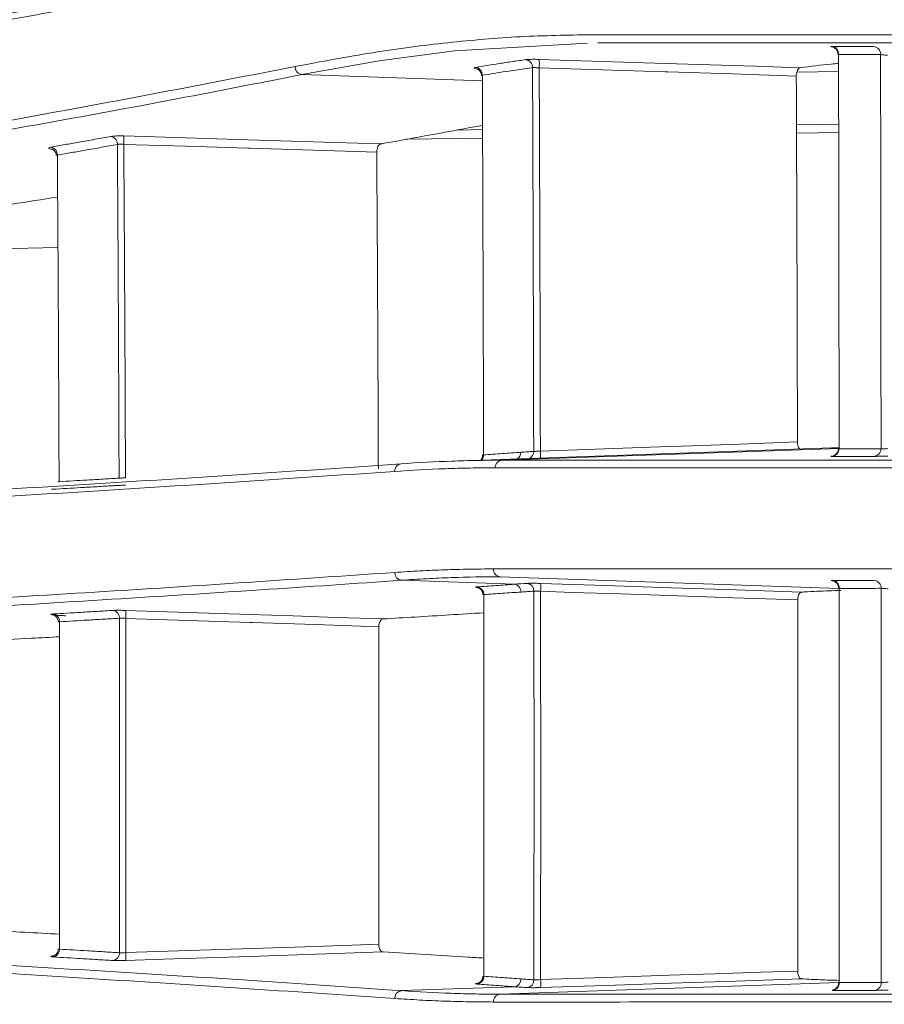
# Model space of a CAD drawing. Header units: millimetres. Extents: x 0 to 1118, y 0 to 864.
# Tile 25 of 256: x 227.72 to 233.31, y 103.33 to 109.7. Entities that reach past the tile are written whole.
import ezdxf

# ---------------------------------------------------------------- set-up
doc = ezdxf.new("R2010")
doc.units = ezdxf.units.MM
doc.styles.add('SLDTEXTSTYLE3', font='TXT', dxfattribs={"width": 0.605})
doc.dimstyles.new('SLDDIMSTYLE1', dxfattribs={"dimtxt": 3.175, "dimasz": 3.302, "dimexe": 0, "dimexo": 0.0625, "dimgap": 0.79375, "dimtad": 0, "dimtih": 1, "dimtoh": 1, "dimdec": 1, "dimlfac": 4, "dimrnd": 1e-09, "dimzin": 4, "dimdsep": 46, "dimtxsty": 'SLDTEXTSTYLE3', "dimsah": 1, "dimcen": 0.09, "dimadec": 0, "dimazin": 1, "dimtfac": 1, "dimtofl": 0, "dimtmove": 0, "dimatfit": 3, "dimfxl": 1, "dimfrac": 2, "dimtolj": 1, "dimtzin": 12, "dimarcsym": 0})

# ---------------------------------------------------------------- blocks, each defined once
blk = doc.blocks.new('_D_2')
at = {"color": 7, "linetype": 'Continuous', "lineweight": 0}
for p, q in [((261.2262, 133.1234), (154.0785, 133.1234)), ((155.6785, 133.1234), (155.6785, 107.5597)), ((155.6785, 77.1234), (155.6785, 102.687)), ((261.2262, 77.1234), (154.0785, 77.1234))]:
    blk.add_line(p, q, dxfattribs=at)
for points in [[(155.6785, 133.1234), (155.1705, 129.8214), (156.1865, 129.8214)], [(155.6785, 77.1234), (156.1865, 80.4254), (155.1705, 80.4254)]]:
    blk.add_solid(points, dxfattribs=at)
at = {"color": 7, "linetype": 'Continuous', "lineweight": 0, "insert": (150.2215, 106.7798), "char_height": 3.175, "attachment_point": 1, "style": 'SLDTEXTSTYLE3'}
blk.add_mtext('224.0', dxfattribs=at)

msp = doc.modelspace()

# ---------------------------------------------------------------- linework, layer by layer
at = {"color": 9, "linetype": 'Continuous', "lineweight": 0}
for p, q in [((233.0182, 109.3667), (232.7482, 109.362)), ((229.5457, 109.347), (230.7137, 109.3065)), ((230.5492, 108.9879), (230.715, 108.9905)), ((232.746, 109.0225), (233.0188, 109.0268)), ((233.0189, 108.9722), (232.7462, 108.9679)), ((230.7153, 108.936), (230.2216, 108.9282)), ((230.8387, 106.8522), (233.0216, 106.9284)), ((230.1905, 106.0756), (230.9212, 106.0501)), ((233.0223, 106.0219), (230.8289, 106.0985)), ((230.9212, 103.4466), (230.1905, 103.4211)), ((230.8289, 103.3983), (233.0223, 103.4748))]:
    msp.add_line(p, q, dxfattribs=at)
at = {"color": 7, "linetype": 'Continuous', "lineweight": 15}
for p, q in [((227.9684, 108.2272), (226.9294, 108.2073)), ((232.9728, 106.9321), (230.5241, 106.8466)), ((233.0216, 106.9333), (232.9728, 106.932))]:
    msp.add_line(p, q, dxfattribs=at)
at = {"color": 7, "linetype": 'Continuous', "lineweight": 15, "flags": 128}
msp.add_lwpolyline([(231.395, 109.5488), (230.5335, 109.5007), (230.0465, 109.4363), (229.5458, 109.347), (229.5457, 109.347), (229.5457, 109.347)], dxfattribs=at)
at = {"color": 9, "linetype": 'Continuous', "lineweight": 0, "flags": 128}
for points in [[(231.0816, 109.4446), (231.4889, 109.4317), (231.8962, 109.4187), (232.1883, 109.4094), (232.4804, 109.4), (232.7701, 109.3908)], [(232.7448, 109.3371), (232.329, 109.3504), (231.9132, 109.3636), (231.8962, 109.3642), (231.4889, 109.3771), (231.0816, 109.3901)], [(228.3942, 108.9494), (228.7955, 108.9372), (229.1967, 108.925), (229.4786, 108.9164), (229.7606, 108.9079), (230.0595, 108.8988)], [(230.0305, 108.8454), (229.6215, 108.8579), (229.2124, 108.8703), (229.1967, 108.8708), (228.7955, 108.883), (228.3942, 108.8951)], [(231.0891, 106.9114), (231.5048, 106.926), (231.9206, 106.9407), (232.0067, 106.9437), (232.3794, 106.9569), (232.7521, 106.97)], [(231.0904, 106.0553), (231.5124, 106.0412), (231.9344, 106.0272), (232.3563, 106.0131), (232.7783, 105.999)], [(232.7537, 105.9487), (232.3379, 105.9626), (231.9221, 105.9764), (231.6087, 105.9869), (231.2954, 105.9973), (231.0904, 106.0041)], [(228.4073, 105.8805), (228.8086, 105.8672), (229.2099, 105.854), (229.4889, 105.8448), (229.7678, 105.8356), (230.0727, 105.8255)], [(230.0435, 105.7755), (229.6345, 105.7889), (229.2254, 105.8024), (229.2099, 105.8029), (228.8086, 105.8161), (228.4073, 105.8294)], [(228.4073, 103.6674), (228.8163, 103.6808), (229.2254, 103.6943), (229.6345, 103.7078), (230.0435, 103.7213)], [(230.0727, 103.6712), (229.6413, 103.6569), (229.2099, 103.6427), (228.931, 103.6335), (228.6521, 103.6243), (228.4073, 103.6162)], [(231.0904, 103.4926), (231.5063, 103.5064), (231.9221, 103.5203), (232.2187, 103.5302), (232.5153, 103.54), (232.7537, 103.548)], [(232.7783, 103.4977), (232.3563, 103.4836), (231.9344, 103.4695), (231.5124, 103.4555), (231.0904, 103.4414)]]:
    msp.add_lwpolyline(points, dxfattribs=at)
at = {"color": 9, "linetype": 'Continuous', "lineweight": 0}
for centre, radius, start, end in [((232.9696, 109.4794), 0.0485, 356.13789, 85.20886), ((233.2414, 109.4795), 0.0486, 356.26589, 85.33654), ((230.9887, 109.3936), 0.0498, 357.27279, 82.39762), ((230.643, 109.4174), 0.4394, 356.44301, 3.55698), ((229.5538, 109.397), 0.0507, 178.17451, 260.85072), ((230.6634, 109.3437), 0.0502, 357.72335, 81.73856), ((228.3023, 108.8964), 0.0506, 357.82406, 79.53536), ((227.9179, 108.9223), 0.4771, 356.7391, 3.2609), ((227.9139, 108.828), 0.0506, 357.7288, 79.23655), ((230.6692, 106.8863), 0.0524, 320.23384, 0.40344), ((230.9131, 106.9024), 0.0499, 302.46264, 1.26216), ((230.9973, 106.9074), 0.0487, 295.8564, 1.89822), ((230.5292, 106.8831), 0.5606, 358.28397, 2.89277), ((232.9733, 106.9251), 0.0483, 274.65813, 1.29433), ((233.2446, 106.9251), 0.0484, 274.53937, 1.22669), ((230.1932, 106.7822), 0.0468, 94.63204, 182.96831), ((230.8432, 106.8045), 0.0479, 95.35668, 181.74868), ((230.1962, 106.1241), 0.0488, 177.62963, 263.23171), ((230.8335, 106.1463), 0.0481, 176.80227, 264.53835), ((230.9155, 106.0017), 0.0488, 357.73181, 83.31189), ((230.9986, 106.0073), 0.0487, 357.61965, 83.48054), ((230.6897, 106.0297), 0.4016, 356.34513, 3.65487), ((232.9739, 106.0255), 0.0484, 357.42031, 85.27134), ((233.2451, 106.0256), 0.0485, 357.51822, 85.3948), ((230.6743, 105.9847), 0.0488, 357.66445, 83.17746), ((227.9297, 105.8099), 0.0483, 356.85432, 81.50976), ((228.3176, 105.8327), 0.0484, 356.97467, 81.76415), ((227.9985, 105.8549), 0.4096, 356.42224, 3.57776), ((227.9297, 103.6869), 0.0483, 278.49024, 3.14568), ((228.3176, 103.664), 0.0484, 278.23585, 3.02533), ((227.9985, 103.6418), 0.4096, 356.42224, 3.57776), ((230.6743, 103.512), 0.0488, 276.82254, 2.33555), ((230.9155, 103.4951), 0.0488, 276.68811, 2.26819), ((230.9986, 103.4894), 0.0487, 276.51946, 2.38035), ((230.6897, 103.467), 0.4016, 356.34513, 3.65487), ((232.9739, 103.4712), 0.0484, 274.72866, 2.57969), ((233.2451, 103.4712), 0.0485, 274.60519, 2.48178), ((230.1962, 103.3726), 0.0488, 96.76829, 182.37037), ((230.8335, 103.3504), 0.0481, 95.46165, 183.19773)]:
    msp.add_arc(centre, radius, start, end, dxfattribs=at)
at = {"color": 7, "linetype": 'Continuous', "lineweight": 15}
for points, knots in [([(220.9487, 108.7726), (221.7463, 108.8694), (223.3456, 109.0634), (225.5462, 109.3855), (227.6306, 109.7294), (228.9251, 109.9732), (229.5422, 110.0966), (229.5422, 110.0966)], [0, 0, 0, 0, 0.2388414, 0.4789144, 0.739467, 0.999999, 1, 1, 1, 1]), ([(229.4996, 110.0492), (228.8661, 109.9267), (227.9158, 109.7429), (226.5207, 109.5056), (225.1224, 109.2824), (223.3117, 109.0171), (221.714, 108.8233), (220.9134, 108.7261)], [0, 0, 0, 0, 0.260563, 0.390802, 0.521156, 0.760032, 1, 1, 1, 1]), ([(229.5032, 109.3986), (229.671, 109.4302), (230.0065, 109.4933), (230.4912, 109.556), (230.963, 109.5967), (231.265, 109.6017), (231.4161, 109.6041)], [0, 0, 0, 0, 0.250788, 0.50158, 0.750695, 1, 1, 1, 1]), ([(231.4161, 109.6041), (232.0601, 109.6041), (233.3506, 109.6039), (234.9466, 109.6037), (236.0551, 109.6035), (236.7782, 109.6033), (237.2851, 109.6031), (237.7214, 109.603), (237.8545, 109.6028), (237.9211, 109.6027)], [0, 0, 0, 0, 0.186028, 0.372711, 0.558734, 0.652125, 0.74564, 0.872572, 1, 1, 1, 1]), ([(237.9693, 109.5526), (237.903, 109.5526), (237.77, 109.5526), (237.3342, 109.5526), (236.828, 109.5526), (236.1048, 109.5525), (234.9999, 109.5525), (233.3859, 109.5524), (232.1319, 109.5524), (231.4598, 109.5524), (231.4598, 109.5524)], [0, 0, 0, 0, 0.12693, 0.254417, 0.347356, 0.440426, 0.627335, 0.813335, 0.999999, 1, 1, 1, 1]), ([(232.972, 109.5268), (232.9718, 109.5268), (232.9714, 109.5269), (232.9725, 109.5267), (232.9748, 109.5263), (232.9799, 109.5251), (232.9888, 109.5215), (233.0005, 109.5132), (233.01, 109.4993), (233.0147, 109.486), (233.0137, 109.4789), (233.0136, 109.4777)], [0, 0, 0, 0, 0.040854, 0.100211, 0.14697, 0.20305, 0.329802, 0.503682, 0.732719, 0.95405, 1, 1, 1, 1]), ([(232.7701, 109.3908), (232.8372, 109.3994), (232.9205, 109.41), (233.0022, 109.4177), (233.0181, 109.4192)], [0, 0, 0, 0, 0.805231, 1, 1, 1, 1]), ([(233.018, 109.4762), (233.0165, 109.4765), (233.0141, 109.4771), (233.0146, 109.4774), (233.0148, 109.4775)], [0, 0, 0, 0, 0.6356, 1, 1, 1, 1]), ([(233.018, 109.4762), (233.0182, 109.3919), (233.0187, 109.1129), (233.0195, 108.6386), (233.0204, 108.0608), (233.0211, 107.4899), (233.0214, 107.1141), (233.0216, 106.9262)], [0, 0, 0, 0, 0.099288, 0.328831, 0.558402, 0.779189, 1, 1, 1, 1]), ([(220.9207, 108.0746), (221.3613, 108.127), (222.2434, 108.2318), (223.4844, 108.3961), (224.6722, 108.5648), (226.1133, 108.7853), (227.7631, 109.0613), (228.9226, 109.2861), (229.5032, 109.3986)], [0, 0, 0, 0, 0.130459, 0.261148, 0.391619, 0.522246, 0.760795, 1, 1, 1, 1]), ([(230.6797, 109.3832), (230.6798, 109.3832), (230.68, 109.3831), (230.6835, 109.3817), (230.6908, 109.3773), (230.7002, 109.3677), (230.7073, 109.3539), (230.7075, 109.3438), (230.7076, 109.3394)], [0, 0, 0, 0, 0.10737, 0.214995, 0.346853, 0.570212, 0.81365, 1, 1, 1, 1]), ([(232.7701, 109.3908), (232.767, 109.3897), (232.7607, 109.3876), (232.7525, 109.376), (232.7469, 109.3603), (232.7449, 109.3465), (232.7448, 109.339), (232.7448, 109.3371)], [0, 0, 0, 0, 0.250851, 0.5024, 0.732453, 0.932261, 1, 1, 1, 1]), ([(229.5457, 109.347), (229.5457, 109.347), (228.9811, 109.2339), (227.7988, 109.0102), (225.8047, 108.6744), (223.9376, 108.399), (222.2807, 108.1797), (221.3978, 108.0748), (220.956, 108.0223)], [0, 0, 0, 0, 0.000001, 0.2385511, 0.4777166, 0.7387929, 0.8692896, 1, 1, 1, 1]), ([(230.709, 109.3396), (230.7088, 109.3399), (230.7083, 109.3408), (230.7114, 109.3413), (230.7136, 109.3417)], [0, 0, 0, 0, 0.326081, 1, 1, 1, 1]), ([(230.7136, 109.3417), (230.7137, 109.3207), (230.7146, 109.106), (230.7163, 108.6975), (230.7184, 108.1051), (230.7202, 107.5015), (230.7211, 107.0916), (230.7216, 106.8867)], [0, 0, 0, 0, 0.025751, 0.262779, 0.499842, 0.749901, 1, 1, 1, 1]), ([(232.7448, 109.3371), (232.7455, 109.1624), (232.747, 108.7693), (232.7497, 107.9873), (232.7513, 107.3727), (232.7521, 106.9768), (232.7521, 106.97)], [0, 0, 0, 0, 0.221787, 0.498952, 0.991392, 1, 1, 1, 1]), ([(230.0595, 108.8988), (230.0617, 108.8991), (230.2854, 108.9386), (230.5012, 108.9786), (230.7149, 109.0181)], [0, 0, 0, 0, 0.0096794, 1, 1, 1, 1]), ([(227.9312, 108.8643), (227.9313, 108.8643), (227.9314, 108.8642), (227.935, 108.8626), (227.9422, 108.8578), (227.9511, 108.8474), (227.9571, 108.8342), (227.9566, 108.8254), (227.9565, 108.8224)], [0, 0, 0, 0, 0.108661, 0.226964, 0.37208, 0.607465, 0.865904, 1, 1, 1, 1]), ([(230.0595, 108.8988), (230.0552, 108.8971), (230.0475, 108.8942), (230.0381, 108.8813), (230.0323, 108.8658), (230.0306, 108.8528), (230.0305, 108.8464), (230.0305, 108.8454)], [0, 0, 0, 0, 0.3063016, 0.5364439, 0.7679452, 0.9648186, 1, 1, 1, 1]), ([(230.0305, 108.8454), (230.0317, 108.6743), (230.034, 108.3159), (230.0368, 107.787), (230.0392, 107.275), (230.0404, 106.9505), (230.0409, 106.7963)], [0, 0, 0, 0, 0.250942, 0.525479, 0.774498, 1, 1, 1, 1]), ([(227.9645, 108.826), (227.9641, 108.8259), (227.9608, 108.8252), (227.9574, 108.8241), (227.9579, 108.8228), (227.958, 108.8224)], [0, 0, 0, 0, 0.094893, 0.717229, 1, 1, 1, 1]), ([(227.9645, 108.826), (227.9656, 108.6595), (227.968, 108.309), (227.971, 107.7737), (227.9736, 107.236), (227.9749, 106.8824), (227.9756, 106.7134)], [0, 0, 0, 0, 0.236786, 0.498579, 0.760394, 1, 1, 1, 1]), ([(226.9633, 108.402), (227.1002, 108.422), (227.4431, 108.4721), (227.77, 108.5233), (227.9663, 108.5541)], [0, 0, 0, 0, 0.399493, 1, 1, 1, 1]), ([(232.7521, 106.97), (232.7523, 106.9649), (232.7528, 106.9549), (232.7564, 106.9415), (232.7617, 106.9313), (232.7664, 106.9257), (232.7692, 106.925), (232.7695, 106.925)], [0, 0, 0, 0, 0.232395, 0.46446, 0.705517, 0.972803, 1, 1, 1, 1]), ([(230.7155, 106.8865), (230.7156, 106.8836), (230.7161, 106.8753), (230.7115, 106.8632), (230.7056, 106.8559), (230.7031, 106.8528)], [0, 0, 0, 0, 0.2350284, 0.677005, 1, 1, 1, 1]), ([(230.7216, 106.8867), (230.7193, 106.8866), (230.7161, 106.8864), (230.7168, 106.8865), (230.7169, 106.8866)], [0, 0, 0, 0, 0.72751, 1, 1, 1, 1]), ([(233.0171, 106.9272), (233.0173, 106.9257), (233.0182, 106.9184), (233.0139, 106.9067), (233.0064, 106.8947), (232.9976, 106.8867), (232.9894, 106.8819), (232.9826, 106.8794), (232.9784, 106.8784), (232.9764, 106.8781), (232.9753, 106.8779), (232.9752, 106.8779), (232.9752, 106.8779)], [0, 0, 0, 0, 0.057963, 0.270438, 0.440877, 0.584483, 0.704461, 0.797866, 0.856128, 0.896463, 0.941411, 1, 1, 1, 1]), ([(233.0216, 106.9262), (233.0195, 106.9264), (233.0171, 106.9267), (233.018, 106.9272), (233.0181, 106.9273)], [0, 0, 0, 0, 0.855748, 1, 1, 1, 1]), ([(233.2484, 106.8769), (233.2503, 106.8769), (233.2569, 106.8769), (233.2747, 106.8772), (233.3039, 106.878), (233.3263, 106.8787), (233.3375, 106.8791)], [0, 0, 0, 0, 0.1193596, 0.4128092, 0.7064097, 1, 1, 1, 1]), ([(220.9694, 106.3437), (221.4114, 106.3612), (222.2952, 106.3961), (223.9584, 106.4695), (225.9608, 106.5681), (228.1779, 106.6944), (229.5428, 106.7837), (230.1894, 106.8289), (230.1894, 106.8289)], [0, 0, 0, 0, 0.119803, 0.239614, 0.48064, 0.740331, 0.999999, 1, 1, 1, 1]), ([(230.1894, 106.8289), (230.1894, 106.8289), (230.2991, 106.8366), (230.4627, 106.8453), (230.6782, 106.8512), (230.7854, 106.8522), (230.8387, 106.8522), (230.8387, 106.8522)], [0, 0, 0, 0, 0.00001, 0.497231, 0.748615, 0.99999, 1, 1, 1, 1]), ([(230.8387, 106.8522), (230.8388, 106.8522), (231.5363, 106.8521), (232.8455, 106.8521), (234.5411, 106.8521), (235.7223, 106.8521), (236.5116, 106.852), (237.1269, 106.852), (237.5704, 106.852), (237.8548, 106.852), (237.9273, 106.852), (237.9636, 106.852)], [0, 0, 0, 0, 0.000001, 0.177208, 0.355045, 0.532258, 0.621261, 0.710261, 0.854741, 0.927373, 1, 1, 1, 1]), ([(230.1464, 106.7798), (229.4806, 106.7349), (228.4819, 106.6676), (227.0003, 106.5808), (225.5073, 106.4988), (223.9272, 106.421), (222.2664, 106.3477), (221.3785, 106.3126), (220.9341, 106.295)], [0, 0, 0, 0, 0.259698, 0.389501, 0.519433, 0.759048, 0.879423, 1, 1, 1, 1]), ([(228.3222, 106.6871), (228.2878, 106.6851), (228.2189, 106.681), (228.1197, 106.6752), (228.0249, 106.6697), (227.9646, 106.6662), (227.9344, 106.6645)], [0, 0, 0, 0, 0.268538, 0.537079, 0.768539, 1, 1, 1, 1]), ([(227.9756, 106.7134), (227.9729, 106.7134), (227.9687, 106.7132), (227.969, 106.7134), (227.9691, 106.7135)], [0, 0, 0, 0, 0.6209589, 1, 1, 1, 1]), ([(228.3222, 106.6871), (228.3252, 106.6873), (228.3312, 106.6876), (228.343, 106.6882), (228.3567, 106.6888), (228.3718, 106.6894), (228.3881, 106.6901), (228.3993, 106.6905), (228.405, 106.6907)], [0, 0, 0, 0, 0.162306, 0.329146, 0.494463, 0.664579, 0.829893, 1, 1, 1, 1]), ([(227.9255, 106.6639), (227.9255, 106.6639), (227.9252, 106.6638), (227.9269, 106.664), (227.93, 106.6642), (227.9357, 106.6645), (227.9379, 106.6647)], [0, 0, 0, 0, 0.000103, 0.244466, 0.700334, 1, 1, 1, 1]), ([(220.9366, 105.6403), (221.4163, 105.6594), (222.3768, 105.6976), (223.72, 105.7578), (225.0005, 105.8196), (226.5477, 105.9005), (228.3099, 106.0019), (229.5343, 106.0847), (230.1475, 106.1261)], [0, 0, 0, 0, 0.130336, 0.260944, 0.391291, 0.521817, 0.760534, 1, 1, 1, 1]), ([(230.1905, 106.0756), (230.1904, 106.0756), (229.5962, 106.034), (228.3451, 105.9517), (226.217, 105.8283), (224.2077, 105.7273), (222.4144, 105.6471), (221.4531, 105.6088), (220.9719, 105.5897)], [0, 0, 0, 0, 0.0000009, 0.2387227, 0.4781471, 0.738993, 0.8693709, 1, 1, 1, 1]), ([(232.9762, 106.0728), (232.9761, 106.0728), (232.9756, 106.0728), (232.9768, 106.0727), (232.979, 106.0723), (232.9841, 106.0711), (232.9931, 106.0675), (233.0048, 106.0591), (233.0143, 106.0451), (233.019, 106.0319), (233.018, 106.0248), (233.0178, 106.0236)], [0, 0, 0, 0, 0.040701, 0.09974, 0.146367, 0.202484, 0.329706, 0.504934, 0.734163, 0.955607, 1, 1, 1, 1]), ([(230.6824, 106.0285), (230.6825, 106.0285), (230.6828, 106.0284), (230.6863, 106.0274), (230.6932, 106.0244), (230.7034, 106.0174), (230.7127, 106.0047), (230.7179, 105.9918), (230.7172, 105.9836), (230.717, 105.9813)], [0, 0, 0, 0, 0.10557, 0.186718, 0.284362, 0.472822, 0.677525, 0.908714, 1, 1, 1, 1]), ([(230.7231, 105.9827), (230.7209, 105.9825), (230.7178, 105.9821), (230.7183, 105.9815), (230.7185, 105.9813)], [0, 0, 0, 0, 0.67341, 1, 1, 1, 1]), ([(230.7231, 105.9827), (230.7231, 105.9573), (230.7234, 105.7388), (230.7237, 105.3272), (230.7239, 104.7354), (230.7237, 104.1309), (230.7233, 103.7196), (230.7231, 103.514)], [0, 0, 0, 0, 0.030912, 0.265531, 0.500183, 0.750071, 1, 1, 1, 1]), ([(232.7783, 105.999), (232.7752, 105.9982), (232.769, 105.9966), (232.7609, 105.9857), (232.7556, 105.9704), (232.7538, 105.9572), (232.7537, 105.9502), (232.7537, 105.9487)], [0, 0, 0, 0, 0.254901, 0.510545, 0.743692, 0.946351, 1, 1, 1, 1]), ([(232.7783, 105.999), (232.7849, 105.9994), (232.8452, 106.0027), (232.9305, 106.0068), (233.0081, 106.0087), (233.0328, 106.0093)], [0, 0, 0, 0, 0.077323, 0.705887, 1, 1, 1, 1]), ([(233.0223, 106.0234), (233.0208, 106.0234), (233.0184, 106.0236), (233.0189, 106.0235), (233.0191, 106.0235)], [0, 0, 0, 0, 0.622309, 1, 1, 1, 1]), ([(233.0223, 106.0234), (233.0223, 105.8896), (233.0225, 105.5726), (233.0226, 105.0723), (233.0226, 104.5309), (233.0225, 103.9979), (233.0223, 103.6482), (233.0223, 103.4734)], [0, 0, 0, 0, 0.157399, 0.372965, 0.588554, 0.794267, 1, 1, 1, 1]), ([(232.7537, 105.9487), (232.7538, 105.7724), (232.7542, 105.3723), (232.7544, 104.5843), (232.7541, 103.9603), (232.7537, 103.5603), (232.7537, 103.548)], [0, 0, 0, 0, 0.220389, 0.500004, 0.984619, 1, 1, 1, 1]), ([(227.9361, 105.8523), (227.9362, 105.8523), (227.9362, 105.8523), (227.9393, 105.8514), (227.9456, 105.8488), (227.9554, 105.8423), (227.9649, 105.8303), (227.9707, 105.8171), (227.9702, 105.8083), (227.97, 105.8054)], [0, 0, 0, 0, 0.093294, 0.176744, 0.272588, 0.449498, 0.654083, 0.884762, 1, 1, 1, 1]), ([(230.0727, 105.8255), (230.1415, 105.8296), (230.364, 105.8427), (230.5764, 105.856), (230.7232, 105.8653)], [0, 0, 0, 0, 0.309003, 1, 1, 1, 1]), ([(227.9779, 105.8072), (227.9775, 105.8072), (227.9743, 105.8069), (227.9708, 105.8064), (227.9713, 105.8056), (227.9715, 105.8054)], [0, 0, 0, 0, 0.09474, 0.718753, 1, 1, 1, 1]), ([(227.9779, 105.8072), (227.9782, 105.6391), (227.9788, 105.2865), (227.979, 104.657), (227.9787, 104.1192), (227.9781, 103.766), (227.9779, 103.6895)], [0, 0, 0, 0, 0.238217, 0.499536, 0.891626, 1, 1, 1, 1]), ([(230.0727, 105.8255), (230.0684, 105.8244), (230.0607, 105.8224), (230.0513, 105.8105), (230.0454, 105.7956), (230.0436, 105.7828), (230.0435, 105.7764), (230.0435, 105.7755)], [0, 0, 0, 0, 0.306077, 0.53685, 0.768983, 0.966348, 1, 1, 1, 1]), ([(230.0435, 105.7755), (230.0438, 105.6056), (230.0443, 105.2499), (230.0445, 104.7215), (230.0442, 104.2066), (230.0438, 103.8777), (230.0435, 103.7213)], [0, 0, 0, 0, 0.248011, 0.519615, 0.771565, 1, 1, 1, 1]), ([(226.9789, 105.6597), (227.0464, 105.663), (227.3233, 105.6765), (227.6585, 105.6932), (227.9182, 105.7068), (227.9781, 105.7099)], [0, 0, 0, 0, 0.198963, 0.815245, 1, 1, 1, 1]), ([(220.972, 103.907), (221.4138, 103.8895), (222.2975, 103.8544), (223.9604, 103.7809), (225.9625, 103.6821), (228.1792, 103.5557), (229.544, 103.4664), (230.1904, 103.4211), (230.1905, 103.4211)], [0, 0, 0, 0, 0.119791, 0.23959, 0.480593, 0.740308, 0.999999, 1, 1, 1, 1]), ([(230.1475, 103.3706), (229.4817, 103.4155), (228.4832, 103.4829), (227.0018, 103.5699), (225.509, 103.652), (223.9293, 103.73), (222.2687, 103.8035), (221.3809, 103.8388), (220.9366, 103.8564)], [0, 0, 0, 0, 0.259722, 0.389537, 0.519481, 0.759071, 0.879435, 1, 1, 1, 1]), ([(227.9781, 103.7868), (227.8278, 103.7946), (227.501, 103.8115), (227.162, 103.8281), (226.9789, 103.837)], [0, 0, 0, 0, 0.45967, 1, 1, 1, 1]), ([(227.9706, 103.6915), (227.9701, 103.6856), (227.9692, 103.6748), (227.9617, 103.6617), (227.9532, 103.653), (227.9453, 103.6478), (227.9396, 103.6454), (227.9369, 103.6445), (227.9358, 103.6443), (227.936, 103.6443), (227.9361, 103.6444)], [0, 0, 0, 0, 0.231793, 0.424551, 0.58526, 0.71824, 0.817158, 0.890515, 0.968253, 1, 1, 1, 1]), ([(227.9779, 103.6895), (227.9753, 103.6898), (227.9711, 103.6902), (227.9714, 103.691), (227.9715, 103.6913)], [0, 0, 0, 0, 0.6212794, 1, 1, 1, 1]), ([(230.0435, 103.7213), (230.0438, 103.7163), (230.0443, 103.7065), (230.0482, 103.6932), (230.0542, 103.6821), (230.0625, 103.6735), (230.0691, 103.672), (230.0727, 103.6712)], [0, 0, 0, 0, 0.176021, 0.35171, 0.535906, 0.746552, 1, 1, 1, 1]), ([(230.7232, 103.6319), (230.6889, 103.634), (230.4776, 103.6472), (230.2573, 103.6603), (230.0727, 103.6712)], [0, 0, 0, 0, 0.162224, 1, 1, 1, 1]), ([(230.7172, 103.5153), (230.7174, 103.5139), (230.7183, 103.5068), (230.7141, 103.4952), (230.7066, 103.4832), (230.6981, 103.4754), (230.6906, 103.4711), (230.6855, 103.4691), (230.683, 103.4683), (230.6821, 103.4682), (230.6823, 103.4682), (230.6824, 103.4682)], [0, 0, 0, 0, 0.055794, 0.282595, 0.464375, 0.617151, 0.741494, 0.831805, 0.90496, 0.986423, 1, 1, 1, 1]), ([(230.7231, 103.514), (230.7208, 103.5143), (230.7176, 103.5146), (230.7183, 103.5153), (230.7184, 103.5154)], [0, 0, 0, 0, 0.7275682, 1, 1, 1, 1]), ([(232.7537, 103.548), (232.7539, 103.5429), (232.7543, 103.5328), (232.7579, 103.519), (232.7631, 103.5078), (232.7702, 103.4996), (232.7755, 103.4983), (232.7783, 103.4977)], [0, 0, 0, 0, 0.184644, 0.369034, 0.560372, 0.772386, 1, 1, 1, 1]), ([(233.0223, 103.4877), (233.001, 103.4882), (232.9413, 103.4897), (232.8598, 103.4934), (232.7995, 103.4965), (232.7783, 103.4977)], [0, 0, 0, 0, 0.263272, 0.741091, 1, 1, 1, 1]), ([(231.0042, 103.441), (231.0052, 103.441), (231.0114, 103.4406), (231.0276, 103.4403), (231.0568, 103.4404), (231.0792, 103.4411), (231.0904, 103.4414)], [0, 0, 0, 0, 0.063117, 0.375408, 0.687756, 1, 1, 1, 1]), ([(233.0177, 103.4731), (233.0179, 103.4716), (233.0188, 103.4644), (233.0146, 103.4527), (233.0071, 103.4407), (232.9983, 103.4327), (232.99, 103.4279), (232.9833, 103.4254), (232.979, 103.4244), (232.977, 103.424), (232.9759, 103.4239), (232.9758, 103.4239), (232.9758, 103.4239)], [0, 0, 0, 0, 0.057038, 0.269779, 0.440417, 0.584186, 0.704307, 0.797851, 0.856215, 0.896536, 0.941394, 1, 1, 1, 1]), ([(233.0223, 103.4734), (233.0202, 103.4732), (233.0178, 103.4731), (233.0186, 103.4732), (233.0188, 103.4732)], [0, 0, 0, 0, 0.855225, 1, 1, 1, 1]), ([(230.8289, 103.3983), (230.8289, 103.3983), (231.527, 103.3982), (232.8372, 103.3982), (234.5343, 103.3982), (235.7167, 103.3981), (236.5069, 103.3981), (237.1238, 103.3981), (237.5656, 103.3981), (237.8315, 103.3981), (237.8936, 103.3981), (237.918, 103.3981)], [0, 0, 0, 0, 0.000001, 0.181851, 0.364348, 0.546204, 0.637539, 0.728871, 0.87718, 0.951736, 1, 1, 1, 1]), ([(233.249, 103.4229), (233.2508, 103.4229), (233.2574, 103.4229), (233.2751, 103.4232), (233.3044, 103.424), (233.3268, 103.4247), (233.338, 103.4251)], [0, 0, 0, 0, 0.117113, 0.411388, 0.705695, 1, 1, 1, 1]), ([(237.9146, 103.3481), (237.8784, 103.348), (237.8059, 103.348), (237.5218, 103.348), (237.0781, 103.3479), (236.4623, 103.3479), (235.6738, 103.3479), (234.4895, 103.3478), (232.8067, 103.3478), (231.46, 103.3478), (230.7855, 103.3477)], [0, 0, 0, 0, 0.072168, 0.14446, 0.289741, 0.378287, 0.466945, 0.644943, 0.822156, 1, 1, 1, 1])]:
    msp.add_open_spline(points, degree=3, knots=knots, dxfattribs=at)
at = {"color": 9, "linetype": 'Continuous', "lineweight": 0}
for points, knots in [([(232.9737, 109.5278), (232.971, 109.5277), (232.9647, 109.5277), (232.9658, 109.5272), (232.978, 109.5263), (232.9936, 109.5254), (233.0061, 109.5249), (233.0088, 109.5248)], [0, 0, 0, 0, 0.186948, 0.435712, 0.683718, 0.931345, 1, 1, 1, 1]), ([(232.9737, 109.5278), (232.995, 109.5278), (233.0375, 109.5278), (233.1041, 109.5278), (233.1734, 109.5278), (233.2214, 109.5279), (233.2454, 109.5279)], [0, 0, 0, 0, 0.232854, 0.465709, 0.732854, 1, 1, 1, 1]), ([(230.6707, 109.3934), (230.6961, 109.3976), (230.7469, 109.406), (230.8264, 109.4185), (230.9093, 109.431), (230.9666, 109.439), (230.9953, 109.443)], [0, 0, 0, 0, 0.232906, 0.465815, 0.732904, 1, 1, 1, 1]), ([(231.0816, 109.4446), (231.0794, 109.4447), (231.066, 109.4451), (231.0419, 109.4454), (231.0132, 109.4448), (231.0013, 109.4436), (230.9953, 109.443)], [0, 0, 0, 0, 0.062049, 0.374689, 0.68727, 1, 1, 1, 1]), ([(233.2899, 109.4763), (233.2659, 109.4763), (233.2179, 109.4763), (233.1274, 109.4762), (233.0605, 109.4762), (233.018, 109.4762)], [0, 0, 0, 0, 0.267145, 0.534291, 1, 1, 1, 1]), ([(233.2929, 106.9261), (233.2928, 107.1129), (233.2925, 107.4864), (233.2919, 108.0547), (233.2912, 108.6312), (233.2905, 109.1078), (233.29, 109.3894), (233.2899, 109.4763)], [0, 0, 0, 0, 0.219417, 0.438857, 0.668223, 0.897616, 1, 1, 1, 1]), ([(233.3344, 109.4713), (233.3322, 109.4715), (233.3244, 109.4721), (233.3115, 109.4733), (233.2978, 109.4749), (233.2925, 109.4758), (233.2899, 109.4763)], [0, 0, 0, 0, 0.113744, 0.408157, 0.70384, 1, 1, 1, 1]), ([(230.6707, 109.3934), (230.6668, 109.3925), (230.6588, 109.3907), (230.6604, 109.3872), (230.6679, 109.3842), (230.6776, 109.3827), (230.6799, 109.3824)], [0, 0, 0, 0, 0.287603, 0.596462, 0.905548, 1, 1, 1, 1]), ([(231.0385, 109.3913), (230.981, 109.3832), (230.8734, 109.368), (230.7644, 109.3501), (230.7136, 109.3417)], [0, 0, 0, 0, 0.534182, 1, 1, 1, 1]), ([(231.0816, 109.3901), (231.0805, 109.3902), (231.0738, 109.3907), (231.0617, 109.3913), (231.0474, 109.3917), (231.0414, 109.3914), (231.0385, 109.3913)], [0, 0, 0, 0, 0.062093, 0.3749658, 0.6875919, 1, 1, 1, 1]), ([(231.0459, 106.909), (231.0459, 106.9334), (231.0454, 107.1526), (231.0445, 107.5666), (231.0429, 108.163), (231.0409, 108.7713), (231.0393, 109.1846), (231.0385, 109.3913)], [0, 0, 0, 0, 0.029448, 0.26456, 0.499706, 0.749833, 1, 1, 1, 1]), ([(231.0816, 109.3901), (231.0817, 109.3666), (231.0826, 109.1489), (231.0841, 108.7365), (231.0861, 108.1407), (231.0878, 107.5323), (231.0886, 107.1183), (231.0891, 106.9114)], [0, 0, 0, 0, 0.028473, 0.264073, 0.499707, 0.749834, 1, 1, 1, 1]), ([(227.9234, 108.8777), (227.9535, 108.8829), (228.0138, 108.8934), (228.1087, 108.9101), (228.208, 108.9277), (228.277, 108.94), (228.3115, 108.9461)], [0, 0, 0, 0, 0.231227, 0.462455, 0.731226, 1, 1, 1, 1]), ([(228.3942, 108.9494), (228.3888, 108.9495), (228.3778, 108.9498), (228.3618, 108.9498), (228.3466, 108.9494), (228.3329, 108.9486), (228.3208, 108.9476), (228.3146, 108.9466), (228.3115, 108.9461)], [0, 0, 0, 0, 0.16252, 0.329577, 0.494788, 0.664784, 0.829996, 1, 1, 1, 1]), ([(227.9234, 108.8777), (227.9225, 108.8775), (227.9161, 108.8763), (227.9083, 108.8736), (227.9092, 108.8693), (227.9175, 108.8657), (227.9282, 108.8638), (227.9313, 108.8633)], [0, 0, 0, 0, 0.042733, 0.32289, 0.603429, 0.884237, 1, 1, 1, 1]), ([(228.3529, 108.8944), (228.3183, 108.8883), (228.2493, 108.876), (228.1499, 108.8584), (228.055, 108.8418), (227.9946, 108.8312), (227.9645, 108.826)], [0, 0, 0, 0, 0.2687706, 0.5375435, 0.768771, 1, 1, 1, 1]), ([(228.3942, 108.8951), (228.3915, 108.8953), (228.386, 108.8957), (228.378, 108.8959), (228.3704, 108.8959), (228.3636, 108.8957), (228.3575, 108.8952), (228.3544, 108.8947), (228.3529, 108.8944)], [0, 0, 0, 0, 0.162681, 0.329903, 0.49507, 0.665045, 0.830109, 1, 1, 1, 1]), ([(228.3636, 106.7361), (228.3634, 106.814), (228.3625, 107.0801), (228.3606, 107.534), (228.3574, 108.1757), (228.3546, 108.6288), (228.3529, 108.8944)], [0, 0, 0, 0, 0.108218, 0.369249, 0.63028, 1, 1, 1, 1]), ([(228.3942, 108.8951), (228.3959, 108.63), (228.3988, 108.1772), (228.402, 107.5357), (228.4038, 107.0819), (228.4047, 106.8161), (228.405, 106.7384)], [0, 0, 0, 0, 0.369349, 0.630742, 0.892136, 1, 1, 1, 1]), ([(230.7216, 106.8867), (230.762, 106.8895), (230.8429, 106.8951), (230.9229, 106.9007), (230.9629, 106.9035)], [0, 0, 0, 0, 0.4999971, 1, 1, 1, 1]), ([(230.9629, 106.9035), (230.9768, 106.9044), (231.0045, 106.9064), (231.0321, 106.9081), (231.0459, 106.909)], [0, 0, 0, 0, 0.499999, 1, 1, 1, 1]), ([(231.0891, 106.9114), (231.0835, 106.911), (231.0723, 106.9103), (231.0577, 106.9095), (231.0495, 106.9091), (231.0464, 106.909), (231.0459, 106.909)], [0, 0, 0, 0, 0.31242, 0.624602, 0.936557, 1, 1, 1, 1]), ([(232.984, 106.8785), (232.98, 106.8783), (232.9705, 106.8777), (232.9674, 106.8771), (232.974, 106.877), (232.9773, 106.877)], [0, 0, 0, 0, 0.270483, 0.635231, 1, 1, 1, 1]), ([(233.2484, 106.8769), (233.2249, 106.8769), (233.1778, 106.8769), (233.1089, 106.8769), (233.0421, 106.877), (232.9989, 106.877), (232.9773, 106.877)], [0, 0, 0, 0, 0.262932, 0.525865, 0.762932, 1, 1, 1, 1]), ([(233.0216, 106.9262), (233.0648, 106.9262), (233.156, 106.9262), (233.2457, 106.9261), (233.2929, 106.9261)], [0, 0, 0, 0, 0.474135, 1, 1, 1, 1]), ([(233.3375, 106.927), (233.3319, 106.9267), (233.3207, 106.926), (233.3061, 106.9257), (233.2972, 106.9258), (233.2939, 106.926), (233.2929, 106.9261)], [0, 0, 0, 0, 0.293635, 0.587057, 0.880507, 1, 1, 1, 1]), ([(230.7953, 106.803), (230.7419, 106.8027), (230.6349, 106.8021), (230.4197, 106.7963), (230.2555, 106.7864), (230.1464, 106.7798)], [0, 0, 0, 0, 0.251385, 0.502768, 1, 1, 1, 1]), ([(234.3992, 106.8027), (233.8744, 106.8027), (232.8062, 106.8028), (231.4733, 106.8029), (230.7953, 106.803)], [0, 0, 0, 0, 0.491394, 1, 1, 1, 1]), ([(227.9756, 106.7134), (228.0358, 106.7169), (228.1311, 106.7224), (228.2602, 106.73), (228.3291, 106.734), (228.3636, 106.7361)], [0, 0, 0, 0, 0.462923, 0.73146, 1, 1, 1, 1]), ([(228.405, 106.7384), (228.4022, 106.7382), (228.3966, 106.7379), (228.3886, 106.7374), (228.3809, 106.7369), (228.3741, 106.7366), (228.3682, 106.7363), (228.3651, 106.7361), (228.3636, 106.7361)], [0, 0, 0, 0, 0.1654, 0.335602, 0.500877, 0.670974, 0.833207, 1, 1, 1, 1]), ([(230.1475, 106.1261), (230.2015, 106.1296), (230.3097, 106.1367), (230.4699, 106.1436), (230.6287, 106.1481), (230.7332, 106.1487), (230.7855, 106.149)], [0, 0, 0, 0, 0.250229, 0.500459, 0.750219, 1, 1, 1, 1]), ([(230.7855, 106.149), (231.4614, 106.149), (232.81, 106.1489), (233.8907, 106.1489), (234.4298, 106.1489)], [0, 0, 0, 0, 0.501188, 1, 1, 1, 1]), ([(230.8289, 106.0985), (230.8289, 106.0985), (230.7246, 106.0985), (230.5665, 106.0956), (230.3527, 106.0861), (230.2447, 106.0794), (230.1905, 106.0756), (230.1905, 106.0756)], [0, 0, 0, 0, 0.00001, 0.499534, 0.749766, 0.99999, 1, 1, 1, 1]), ([(230.6801, 106.0331), (230.7205, 106.036), (230.7811, 106.0402), (230.8613, 106.0459), (230.9013, 106.0487), (230.9212, 106.0501), (230.9212, 106.0501)], [0, 0, 0, 0, 0.499983, 0.749977, 0.999972, 1, 1, 1, 1]), ([(230.9212, 106.0501), (230.9212, 106.0501), (230.9489, 106.0521), (230.9765, 106.0539), (231.0042, 106.0557)], [0, 0, 0, 0, 0.00008, 1, 1, 1, 1]), ([(231.0904, 106.0553), (231.0882, 106.0554), (231.0747, 106.0558), (231.0506, 106.0563), (231.022, 106.0564), (231.0101, 106.0559), (231.0042, 106.0557)], [0, 0, 0, 0, 0.0638489, 0.3758539, 0.6878546, 1, 1, 1, 1]), ([(232.9779, 106.0738), (232.9753, 106.0737), (232.9691, 106.0737), (232.97, 106.0732), (232.9821, 106.0723), (232.9977, 106.0714), (233.0102, 106.0709), (233.013, 106.0708)], [0, 0, 0, 0, 0.182786, 0.431888, 0.681078, 0.93042, 1, 1, 1, 1]), ([(232.9779, 106.0738), (232.9993, 106.0738), (233.0422, 106.0738), (233.1088, 106.0738), (233.1778, 106.0738), (233.2252, 106.0738), (233.249, 106.0739)], [0, 0, 0, 0, 0.235006, 0.470012, 0.735005, 1, 1, 1, 1]), ([(230.6801, 106.0331), (230.6764, 106.0328), (230.6685, 106.032), (230.669, 106.0302), (230.6781, 106.0288), (230.6826, 106.0281)], [0, 0, 0, 0, 0.319146, 0.663565, 1, 1, 1, 1]), ([(230.9643, 105.9997), (230.9243, 105.9969), (230.8643, 105.9926), (230.7837, 105.987), (230.7433, 105.9841), (230.7231, 105.9827)], [0, 0, 0, 0, 0.499997, 0.749998, 1, 1, 1, 1]), ([(231.0473, 106.0053), (231.0335, 106.0044), (231.0059, 106.0026), (230.9782, 106.0007), (230.9643, 105.9997)], [0, 0, 0, 0, 0.499999, 1, 1, 1, 1]), ([(231.0904, 106.0041), (231.0893, 106.0042), (231.0826, 106.0046), (231.0705, 106.0053), (231.0562, 106.0056), (231.0503, 106.0054), (231.0473, 106.0053)], [0, 0, 0, 0, 0.063949, 0.376255, 0.688194, 1, 1, 1, 1]), ([(231.0473, 103.4915), (231.0475, 103.6772), (231.0478, 104.0487), (231.048, 104.6146), (231.048, 105.1888), (231.0477, 105.6552), (231.0474, 105.9273), (231.0473, 106.0053)], [0, 0, 0, 0, 0.221712, 0.443453, 0.675189, 0.906957, 1, 1, 1, 1]), ([(231.0904, 106.0041), (231.0905, 105.9267), (231.0908, 105.6551), (231.0911, 105.1891), (231.0912, 104.6149), (231.091, 104.0493), (231.0906, 103.6782), (231.0904, 103.4926)], [0, 0, 0, 0, 0.092421, 0.324511, 0.556633, 0.778302, 1, 1, 1, 1]), ([(233.2935, 106.0235), (233.2459, 106.0234), (233.1562, 106.0234), (233.0651, 106.0234), (233.0223, 106.0234)], [0, 0, 0, 0, 0.529988, 1, 1, 1, 1]), ([(233.338, 106.0205), (233.3358, 106.0207), (233.328, 106.0212), (233.3151, 106.0221), (233.3014, 106.023), (233.2961, 106.0233), (233.2935, 106.0235)], [0, 0, 0, 0, 0.1176494, 0.4119722, 0.7060728, 1, 1, 1, 1]), ([(233.2935, 103.4733), (233.2936, 103.6483), (233.2937, 103.9985), (233.2938, 104.5321), (233.2938, 105.074), (233.2937, 105.574), (233.2936, 105.8904), (233.2935, 106.0235)], [0, 0, 0, 0, 0.205961, 0.411942, 0.627687, 0.843454, 1, 1, 1, 1]), ([(227.9368, 105.8576), (227.936, 105.8576), (227.9295, 105.8572), (227.9218, 105.8561), (227.9224, 105.8542), (227.9343, 105.852), (227.9561, 105.8497), (227.9854, 105.8477), (228.0079, 105.8467), (228.0191, 105.8463)], [0, 0, 0, 0, 0.024659, 0.187019, 0.349562, 0.512221, 0.674872, 0.837435, 1, 1, 1, 1]), ([(227.9368, 105.8576), (227.967, 105.8594), (228.0272, 105.8629), (228.1219, 105.8685), (228.2211, 105.8744), (228.29, 105.8786), (228.3245, 105.8806)], [0, 0, 0, 0, 0.231325, 0.462651, 0.731324, 1, 1, 1, 1]), ([(228.4073, 105.8805), (228.4018, 105.8806), (228.3908, 105.881), (228.3748, 105.8813), (228.3596, 105.8814), (228.3459, 105.8813), (228.3338, 105.8811), (228.3276, 105.8808), (228.3245, 105.8806)], [0, 0, 0, 0, 0.162626, 0.329805, 0.494959, 0.664899, 0.830054, 1, 1, 1, 1]), ([(228.3659, 105.8302), (228.3314, 105.8281), (228.2624, 105.824), (228.1632, 105.8181), (228.0684, 105.8125), (228.0081, 105.809), (227.9779, 105.8072)], [0, 0, 0, 0, 0.2686727, 0.5373476, 0.7686731, 1, 1, 1, 1]), ([(228.4073, 105.8294), (228.4046, 105.8295), (228.399, 105.8299), (228.3911, 105.8303), (228.3834, 105.8305), (228.3766, 105.8306), (228.3705, 105.8305), (228.3674, 105.8303), (228.3659, 105.8302)], [0, 0, 0, 0, 0.162747, 0.330056, 0.495167, 0.665087, 0.830134, 1, 1, 1, 1]), ([(228.3659, 103.6665), (228.3662, 103.8467), (228.3667, 104.2072), (228.3669, 104.7481), (228.3667, 105.2891), (228.3662, 105.6498), (228.3659, 105.8302)], [0, 0, 0, 0, 0.249894, 0.499827, 0.749894, 1, 1, 1, 1]), ([(228.4073, 105.8294), (228.4075, 105.6492), (228.4081, 105.2887), (228.4083, 104.7481), (228.4081, 104.2076), (228.4075, 103.8475), (228.4073, 103.6674)], [0, 0, 0, 0, 0.250068, 0.500174, 0.750068, 1, 1, 1, 1]), ([(227.9779, 103.6895), (228.0382, 103.686), (228.1334, 103.6804), (228.2625, 103.6727), (228.3314, 103.6686), (228.3659, 103.6665)], [0, 0, 0, 0, 0.4627618, 0.7313798, 1, 1, 1, 1]), ([(227.9379, 103.6449), (227.9363, 103.6447), (227.9278, 103.6438), (227.9221, 103.6422), (227.9222, 103.6403), (227.9319, 103.6395), (227.9368, 103.6391)], [0, 0, 0, 0, 0.069132, 0.379568, 0.689781, 1, 1, 1, 1]), ([(228.3245, 103.6161), (228.29, 103.6182), (228.2212, 103.6223), (228.122, 103.6282), (228.0272, 103.6338), (227.967, 103.6373), (227.9368, 103.6391)], [0, 0, 0, 0, 0.268619, 0.53724, 0.768619, 1, 1, 1, 1]), ([(228.4073, 103.6674), (228.4045, 103.6672), (228.3989, 103.6668), (228.3908, 103.6665), (228.3832, 103.6662), (228.3764, 103.6662), (228.3704, 103.6663), (228.3674, 103.6664), (228.3659, 103.6665)], [0, 0, 0, 0, 0.165439, 0.335678, 0.500953, 0.671052, 0.833243, 1, 1, 1, 1]), ([(228.3245, 103.6161), (228.3275, 103.6159), (228.3335, 103.6156), (228.3453, 103.6154), (228.359, 103.6153), (228.3741, 103.6154), (228.3904, 103.6157), (228.4016, 103.6161), (228.4073, 103.6162)], [0, 0, 0, 0, 0.162298, 0.329133, 0.494453, 0.664574, 0.829891, 1, 1, 1, 1]), ([(230.7231, 103.514), (230.7635, 103.5112), (230.8241, 103.5069), (230.9044, 103.5013), (230.9443, 103.4984), (230.9643, 103.497)], [0, 0, 0, 0, 0.499997, 0.749998, 1, 1, 1, 1]), ([(230.9643, 103.497), (230.9782, 103.496), (231.0059, 103.4941), (231.0335, 103.4923), (231.0473, 103.4915)], [0, 0, 0, 0, 0.499999, 1, 1, 1, 1]), ([(231.0904, 103.4926), (231.0848, 103.4923), (231.0736, 103.4916), (231.059, 103.4911), (231.0509, 103.4912), (231.0478, 103.4914), (231.0473, 103.4915)], [0, 0, 0, 0, 0.3126127, 0.6249705, 0.9369631, 1, 1, 1, 1]), ([(230.6826, 103.4686), (230.6784, 103.468), (230.6693, 103.4666), (230.6681, 103.4648), (230.6761, 103.464), (230.6801, 103.4636)], [0, 0, 0, 0, 0.306807, 0.6534, 1, 1, 1, 1]), ([(230.9212, 103.4466), (230.9212, 103.4466), (230.8813, 103.4494), (230.8213, 103.4537), (230.7408, 103.4593), (230.7004, 103.4622), (230.6801, 103.4636)], [0, 0, 0, 0, 0.000028, 0.500011, 0.750005, 1, 1, 1, 1]), ([(231.0042, 103.441), (230.9904, 103.4419), (230.9628, 103.4437), (230.9351, 103.4456), (230.9212, 103.4466), (230.9212, 103.4466)], [0, 0, 0, 0, 0.4999588, 0.9999202, 1, 1, 1, 1]), ([(233.0223, 103.4734), (233.0651, 103.4733), (233.1562, 103.4733), (233.2459, 103.4733), (233.2935, 103.4733)], [0, 0, 0, 0, 0.470081, 1, 1, 1, 1]), ([(233.338, 103.4762), (233.3324, 103.4758), (233.3212, 103.475), (233.3066, 103.4741), (233.2977, 103.4735), (233.2944, 103.4733), (233.2935, 103.4733)], [0, 0, 0, 0, 0.294418, 0.588792, 0.882977, 1, 1, 1, 1]), ([(230.7855, 103.3477), (230.7331, 103.348), (230.6284, 103.3486), (230.4695, 103.3531), (230.3094, 103.36), (230.2014, 103.3671), (230.1475, 103.3706)], [0, 0, 0, 0, 0.250232, 0.500462, 0.750221, 1, 1, 1, 1]), ([(230.1905, 103.4211), (230.1905, 103.4211), (230.2988, 103.4135), (230.4599, 103.405), (230.6717, 103.3992), (230.7767, 103.3983), (230.8289, 103.3983), (230.8289, 103.3983)], [0, 0, 0, 0, 0.0000103, 0.499539, 0.7497701, 0.9999897, 1, 1, 1, 1]), ([(233.249, 103.4229), (233.2252, 103.4229), (233.1778, 103.4229), (233.1088, 103.4229), (233.0422, 103.4229), (232.9993, 103.423), (232.9779, 103.423)], [0, 0, 0, 0, 0.264959, 0.529919, 0.764959, 1, 1, 1, 1])]:
    msp.add_open_spline(points, degree=3, knots=knots, dxfattribs=at)

# ---------------------------------------------------------------- dimensions: what is measured, and where the dimension line sits
at = {"color": 7, "linetype": 'Continuous', "lineweight": 0}
dim = msp.add_linear_dim(base=(155.6785, 133.1234), p1=(262.8262, 77.1234), p2=(262.8262, 133.1234), angle=90, dimstyle='SLDDIMSTYLE1', dxfattribs=at)
dim.commit()
dim.dimension.update_dxf_attribs({"geometry": '_D_2', "text_midpoint": (155.6785, 105.1234), "dimtype": 160})

doc.saveas('drawing.dxf')
